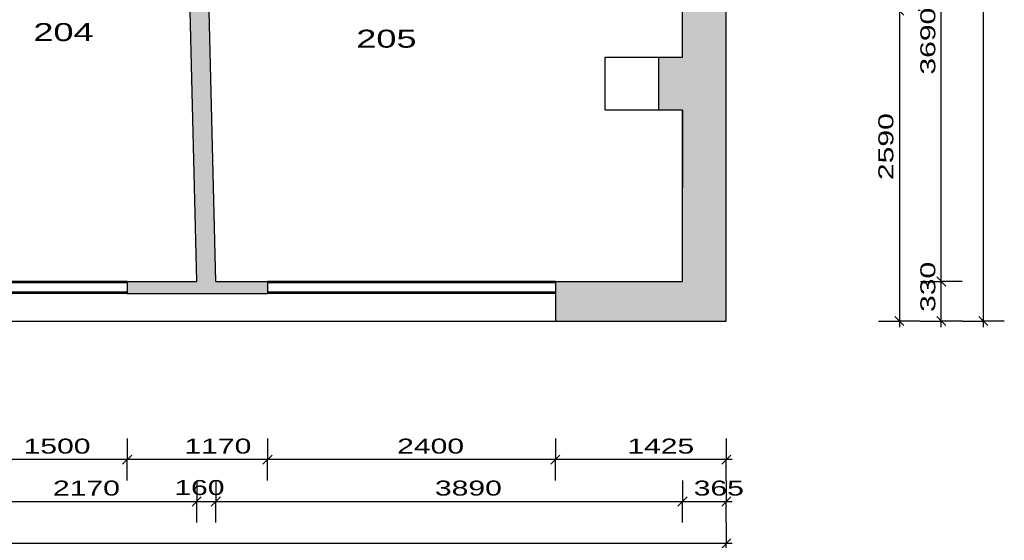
# Model space of a CAD drawing. Extents: x -196363 to 396902, y -489949 to -260582.
# Tile 156 of 256: x 175474 to 183682, y -390282 to -385939. Entities that reach past the tile are written whole.
import ezdxf

# ---------------------------------------------------------------- set-up
doc = ezdxf.new("R2010")
doc.units = 0
doc.header["$MEASUREMENT"] = 0
for name, color, linetype in [('bourani', 15, 'Continuous'), ('koty', 1, 'Continuous'), ('legenda', 1, 'Continuous'), ('noszdiv', 1, 'Continuous'), ('srafbourani', 15, 'Continuous')]:
    doc.layers.add(name, color=color, linetype=linetype)
doc.styles.add('SPIRITTXTSTYLE1', font='ROMAN')
doc.styles.add('SPIRITTXTSTYLE2', font='txt')
doc.linetypes.add('CERCH2', pattern='A,0,-1,[17,dur+dsp vaclavov.shx,S=0.003401,R=0,X=-1,Y=0],0', length=1)
doc.dimstyles.new('SPIRITSTYLE217', dxfattribs={"dimtxt": 125, "dimasz": 12.7, "dimexe": 175, "dimexo": 980.799194, "dimgap": 50, "dimtad": 1, "dimdec": 3, "dimzin": 0, "dimdsep": 46, "dimlunit": 7, "dimtxsty": 'SPIRITTXTSTYLE1', "dimblk1": '_TICKMARKS217', "dimblk2": '_TICKMARKS217', "dimsah": 1, "dimcen": 0.09, "dimdle": 50, "dimclrd": 1, "dimclre": 1, "dimclrt": 1, "dimadec": 0, "dimazin": 0, "dimtfac": 1, "dimtdec": 4, "dimtofl": 0, "dimtmove": 1, "dimatfit": 0, "dimfxl": 0, "dimtolj": 1, "dimtzin": 0, "dimarcsym": 0})
doc.dimstyles.new('SPIRITSTYLE218', dxfattribs={"dimtxt": 125, "dimasz": 12.7, "dimexe": 175, "dimexo": 1210.81311, "dimgap": 50, "dimtad": 1, "dimdec": 3, "dimzin": 0, "dimdsep": 46, "dimlunit": 7, "dimtxsty": 'SPIRITTXTSTYLE1', "dimblk1": '_TICKMARKS218', "dimblk2": '_TICKMARKS218', "dimsah": 1, "dimcen": 0.09, "dimdle": 50, "dimclrd": 1, "dimclre": 1, "dimclrt": 1, "dimadec": 0, "dimazin": 0, "dimtfac": 1, "dimtdec": 4, "dimtofl": 0, "dimtmove": 1, "dimatfit": 0, "dimfxl": 0, "dimtolj": 1, "dimtzin": 0, "dimarcsym": 0})
doc.dimstyles.new('SPIRITSTYLE221', dxfattribs={"dimtxt": 125, "dimasz": 12.7, "dimexe": 175, "dimexo": 1660.794922, "dimgap": 50, "dimtad": 1, "dimdec": 3, "dimzin": 0, "dimdsep": 46, "dimlunit": 7, "dimtxsty": 'SPIRITTXTSTYLE1', "dimblk1": '_TICKMARKS221', "dimblk2": '_TICKMARKS221', "dimsah": 1, "dimcen": 0.09, "dimdle": 50, "dimclrd": 1, "dimclre": 1, "dimclrt": 1, "dimadec": 0, "dimazin": 0, "dimtfac": 1, "dimtdec": 4, "dimtofl": 0, "dimtmove": 1, "dimatfit": 0, "dimfxl": 0, "dimtolj": 1, "dimtzin": 0, "dimarcsym": 0})
doc.dimstyles.new('SPIRITSTYLE222', dxfattribs={"dimtxt": 125, "dimasz": 12.7, "dimexe": 175, "dimexo": 1680.787476, "dimgap": 50, "dimtad": 1, "dimdec": 3, "dimzin": 0, "dimdsep": 46, "dimlunit": 7, "dimtxsty": 'SPIRITTXTSTYLE1', "dimblk1": '_TICKMARKS222', "dimblk2": '_TICKMARKS222', "dimsah": 1, "dimcen": 0.09, "dimdle": 50, "dimclrd": 1, "dimclre": 1, "dimclrt": 1, "dimadec": 0, "dimazin": 0, "dimtfac": 1, "dimtdec": 4, "dimtofl": 0, "dimtmove": 1, "dimatfit": 0, "dimfxl": 0, "dimtolj": 1, "dimtzin": 0, "dimarcsym": 0})
doc.dimstyles.new('SPIRITSTYLE375', dxfattribs={"dimtxt": 125, "dimasz": 12.7, "dimexe": 175, "dimexo": 1267.343018, "dimgap": 50, "dimtad": 1, "dimdec": 3, "dimzin": 0, "dimdsep": 46, "dimlunit": 7, "dimtxsty": 'SPIRITTXTSTYLE1', "dimblk1": '_TICKMARKS375', "dimblk2": '_TICKMARKS375', "dimsah": 1, "dimcen": 0.09, "dimdle": 50, "dimclrd": 1, "dimclre": 1, "dimclrt": 1, "dimadec": 0, "dimazin": 0, "dimtfac": 1, "dimtdec": 4, "dimtofl": 0, "dimtmove": 1, "dimatfit": 0, "dimfxl": 0, "dimtolj": 1, "dimtzin": 0, "dimarcsym": 0})
doc.dimstyles.new('SPIRITSTYLE378', dxfattribs={"dimtxt": 125, "dimasz": 12.7, "dimexe": 175, "dimexo": 1617.386719, "dimgap": 50, "dimtad": 1, "dimdec": 3, "dimzin": 0, "dimdsep": 46, "dimlunit": 7, "dimtxsty": 'SPIRITTXTSTYLE1', "dimblk1": '_TICKMARKS378', "dimblk2": '_TICKMARKS378', "dimsah": 1, "dimcen": 0.09, "dimdle": 50, "dimclrd": 1, "dimclre": 1, "dimclrt": 1, "dimadec": 0, "dimazin": 0, "dimtfac": 1, "dimtdec": 4, "dimtofl": 0, "dimtmove": 1, "dimatfit": 0, "dimfxl": 0, "dimtolj": 1, "dimtzin": 0, "dimarcsym": 0})
doc.dimstyles.new('SPIRITSTYLE379', dxfattribs={"dimtxt": 125, "dimasz": 12.7, "dimexe": 175, "dimexo": 1982.362915, "dimgap": 50, "dimtad": 1, "dimdec": 3, "dimzin": 0, "dimdsep": 46, "dimlunit": 7, "dimtxsty": 'SPIRITTXTSTYLE1', "dimblk1": '_TICKMARKS379', "dimblk2": '_TICKMARKS379', "dimsah": 1, "dimcen": 0.09, "dimdle": 50, "dimclrd": 1, "dimclre": 1, "dimclrt": 1, "dimadec": 0, "dimazin": 0, "dimtfac": 1, "dimtdec": 4, "dimtofl": 0, "dimtmove": 1, "dimatfit": 0, "dimfxl": 0, "dimtolj": 1, "dimtzin": 0, "dimarcsym": 0})
doc.dimstyles.new('SPIRITSTYLE385', dxfattribs={"dimtxt": 125, "dimasz": 12.7, "dimexe": 175, "dimexo": 1967.380859, "dimgap": 50, "dimtad": 1, "dimdec": 3, "dimzin": 0, "dimdsep": 46, "dimlunit": 7, "dimtxsty": 'SPIRITTXTSTYLE1', "dimblk1": '_TICKMARKS385', "dimblk2": '_TICKMARKS385', "dimsah": 1, "dimcen": 0.09, "dimdle": 50, "dimclrd": 1, "dimclre": 1, "dimclrt": 1, "dimadec": 0, "dimazin": 0, "dimtfac": 1, "dimtdec": 4, "dimtofl": 0, "dimtmove": 1, "dimatfit": 0, "dimfxl": 0, "dimtolj": 1, "dimtzin": 0, "dimarcsym": 0})
pattern_1 = [(45.000008, (858026.688, -24615.152), (-8.41899395, 25.25696945), [0, -23.8125])]

# ---------------------------------------------------------------- blocks, each defined once
blk = doc.blocks.new('_TICKMARKS375')
at = {"color": 1, "linetype": 'Continuous'}
blk.add_line((-3, -3), (3, 3), dxfattribs=at)
blk = doc.blocks.new('*D933')
at = {"color": 1, "linetype": 'Continuous', "ltscale": 300}
for p, q in [((182807.078125, -385812.84375, 1723.800049), (182807.078125, -388502.875, 1723.800049)), ((182632.078125, -385862.875, 1723.800049), (182807.078125, -385862.875, 1723.800049)), ((182982.078125, -385862.875, 1723.800049), (182807.078125, -385862.875, 1723.800049)), ((182632.078125, -388452.875, 1723.800049), (182807.078125, -388452.875, 1723.800049)), ((182982.078125, -388452.875, 1723.800049), (182807.078125, -388452.875, 1723.800049))]:
    blk.add_line(p, q, dxfattribs=at)
at = {"color": 1, "linetype": 'Continuous', "ltscale": 300, "xscale": 12.69999980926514, "yscale": 12.69999980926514, "zscale": 12.69999980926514}
for p, rotation in [((182807.078125, -385862.875, 1723.800049), 90.00000250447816), ((182807.078125, -388452.875, 1723.800049), -90.00000250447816)]:
    blk.add_blockref('_TICKMARKS375', p, dxfattribs=dict(at, rotation=rotation))
at = {"color": 1, "linetype": 'Continuous', "ltscale": 300, "style": 'SPIRITTXTSTYLE1', "width": 1.5}
blk.add_text('2590', height=125, rotation=450.0000193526, dxfattribs=at).set_placement((182757.0625, -387276.90625, 1723.800049))
blk = doc.blocks.new('_TICKMARKS378')
at = {"color": 1, "linetype": 'Continuous'}
blk.add_line((-3, -3), (3, 3), dxfattribs=at)
blk = doc.blocks.new('*D934')
at = {"color": 1, "linetype": 'Continuous', "ltscale": 300}
for p, q in [((182982.125, -388122.875, 1723.800049), (183157.125, -388122.875, 1723.800049)), ((183157.125, -388502.875, 1723.800049), (183157.125, -388072.875, 1723.800049)), ((183332.109375, -388122.875, 1723.800049), (183157.125, -388122.875, 1723.800049)), ((182982.125, -388452.875, 1723.800049), (183157.125, -388452.875, 1723.800049)), ((183332.109375, -388452.875, 1723.800049), (183157.125, -388452.875, 1723.800049))]:
    blk.add_line(p, q, dxfattribs=at)
at = {"color": 1, "linetype": 'Continuous', "ltscale": 300, "xscale": 12.69999980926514, "yscale": 12.69999980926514, "zscale": 12.69999980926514}
for p, rotation in [((183157.125, -388122.875, 1723.800049), 90.00000250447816), ((183157.125, -388452.875, 1723.800049), 270.0000006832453)]:
    blk.add_blockref('_TICKMARKS378', p, dxfattribs=dict(at, rotation=rotation))
at = {"color": 1, "linetype": 'Continuous', "ltscale": 300, "style": 'SPIRITTXTSTYLE1', "width": 1.5}
blk.add_text('330', height=125, rotation=90.0000025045, dxfattribs=at).set_placement((183107.109375, -388377.15625, 1723.800049))
blk = doc.blocks.new('_TICKMARKS379')
at = {"color": 1, "linetype": 'Continuous'}
blk.add_line((-3, -3), (3, 3), dxfattribs=at)
blk = doc.blocks.new('*D935')
at = {"color": 1, "linetype": 'Continuous', "ltscale": 300}
for p, q in [((182982.125, -384432.875, 1723.800049), (183157.125, -384432.875, 1723.800049)), ((183157.125, -388172.875, 1723.800049), (183157.125, -384382.875, 1723.800049)), ((183332.109375, -384432.875, 1723.800049), (183157.125, -384432.875, 1723.800049)), ((182982.125, -388122.875, 1723.800049), (183157.125, -388122.875, 1723.800049)), ((183332.109375, -388122.875, 1723.800049), (183157.125, -388122.875, 1723.800049))]:
    blk.add_line(p, q, dxfattribs=at)
at = {"color": 1, "linetype": 'Continuous', "ltscale": 300, "xscale": 12.69999980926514, "yscale": 12.69999980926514, "zscale": 12.69999980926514}
for p, rotation in [((183157.125, -384432.875, 1723.800049), 90.00000250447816), ((183157.125, -388122.875, 1723.800049), 270.0000006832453)]:
    blk.add_blockref('_TICKMARKS379', p, dxfattribs=dict(at, rotation=rotation))
at = {"color": 1, "linetype": 'Continuous', "ltscale": 300, "style": 'SPIRITTXTSTYLE1', "width": 1.5}
blk.add_text('3690', height=125, rotation=90.0000025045, dxfattribs=at).set_placement((183107.109375, -386396.90625, 1723.800049))
blk = doc.blocks.new('_TICKMARKS385')
at = {"color": 1, "linetype": 'Continuous'}
blk.add_line((-3, -3), (3, 3), dxfattribs=at)
blk = doc.blocks.new('*D943')
at = {"color": 1, "linetype": 'Continuous', "ltscale": 300}
for p, q in [((183507.109375, -369992.90625, 1723.800049), (183507.109375, -388502.875, 1723.800049)), ((183332.109375, -370042.90625, 1723.800049), (183507.109375, -370042.90625, 1723.800049)), ((183682.109375, -370042.90625, 1723.800049), (183507.109375, -370042.90625, 1723.800049)), ((183332.109375, -388452.875, 1723.800049), (183507.109375, -388452.875, 1723.800049)), ((183682.109375, -388452.875, 1723.800049), (183507.109375, -388452.875, 1723.800049))]:
    blk.add_line(p, q, dxfattribs=at)
at = {"color": 1, "linetype": 'Continuous', "ltscale": 300, "xscale": 12.69999980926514, "yscale": 12.69999980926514, "zscale": 12.69999980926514}
for p, rotation in [((183507.109375, -370042.90625, 1723.800049), 90.00000250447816), ((183507.109375, -388452.875, 1723.800049), -90.00000250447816)]:
    blk.add_blockref('_TICKMARKS385', p, dxfattribs=dict(at, rotation=rotation))
at = {"color": 1, "linetype": 'Continuous', "ltscale": 300, "style": 'SPIRITTXTSTYLE1', "width": 1.5}
blk.add_text('18410', height=125, rotation=450.0000193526, dxfattribs=at).set_placement((183457.109375, -379384.78125, 1723.800049))
blk = doc.blocks.new('_TICKMARKS217')
at = {"color": 1, "linetype": 'Continuous'}
blk.add_line((-3, -3), (3, 3), dxfattribs=at)
blk = doc.blocks.new('*D944')
at = {"color": 1, "linetype": 'Continuous', "ltscale": 300}
for p, q in [((179939.75, -389433.65625, 1723.800049), (179939.75, -389608.65625, 1723.800049)), ((181364.734375, -389433.65625, 1723.800049), (181364.734375, -389608.65625, 1723.800049)), ((181414.71875, -389608.65625, 1723.800049), (179889.765625, -389608.65625, 1723.800049)), ((179939.75, -389783.65625, 1723.800049), (179939.75, -389608.65625, 1723.800049)), ((181364.734375, -389783.65625, 1723.800049), (181364.734375, -389608.65625, 1723.800049))]:
    blk.add_line(p, q, dxfattribs=at)
at = {"color": 1, "linetype": 'Continuous', "ltscale": 300, "xscale": 12.69999980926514, "yscale": 12.69999980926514, "zscale": 12.69999980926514}
for p, rotation in [((179939.75, -389608.65625, 1723.800049), 180.0000050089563), ((181364.734375, -389608.65625, 1723.800049), 360.0000100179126)]:
    blk.add_blockref('_TICKMARKS217', p, dxfattribs=dict(at, rotation=rotation))
at = {"color": 1, "linetype": 'Continuous', "ltscale": 300, "style": 'SPIRITTXTSTYLE1', "width": 1.5}
blk.add_text('1425', height=125, rotation=360.0000100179, dxfattribs=at).set_placement((180539.140625, -389558.6875, 1723.800049))
blk = doc.blocks.new('*D945')
at = {"color": 1, "linetype": 'Continuous', "ltscale": 300}
for p, q in [((177539.75, -389433.65625, 1723.800049), (177539.75, -389608.65625, 1723.800049)), ((179939.75, -389433.65625, 1723.800049), (179939.75, -389608.65625, 1723.800049)), ((179989.75, -389608.65625, 1723.800049), (177489.75, -389608.65625, 1723.800049)), ((177539.75, -389783.65625, 1723.800049), (177539.75, -389608.65625, 1723.800049)), ((179939.75, -389783.65625, 1723.800049), (179939.75, -389608.65625, 1723.800049))]:
    blk.add_line(p, q, dxfattribs=at)
at = {"color": 1, "linetype": 'Continuous', "ltscale": 300, "xscale": 12.69999980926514, "yscale": 12.69999980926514, "zscale": 12.69999980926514}
for p, rotation in [((177539.75, -389608.65625, 1723.800049), 180.0000050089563), ((179939.75, -389608.65625, 1723.800049), 360.0000100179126)]:
    blk.add_blockref('_TICKMARKS217', p, dxfattribs=dict(at, rotation=rotation))
at = {"color": 1, "linetype": 'Continuous', "ltscale": 300, "style": 'SPIRITTXTSTYLE1', "width": 1.5}
blk.add_text('2400', height=125, rotation=360.0000100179, dxfattribs=at).set_placement((178620.703125, -389558.6875, 1723.800049))
blk = doc.blocks.new('_TICKMARKS218')
at = {"color": 1, "linetype": 'Continuous'}
blk.add_line((-3, -3), (3, 3), dxfattribs=at)
blk = doc.blocks.new('*D946')
at = {"color": 1, "linetype": 'Continuous', "ltscale": 300}
for p, q in [((176369.71875, -389433.65625, 1723.80005), (176369.71875, -389608.65625, 1723.80005)), ((177539.75, -389433.65625, 1723.80005), (177539.75, -389608.65625, 1723.80005)), ((177589.75, -389608.65625, 1723.80005), (176319.71875, -389608.65625, 1723.80005)), ((176369.71875, -389783.65625, 1723.80005), (176369.71875, -389608.65625, 1723.80005)), ((177539.75, -389783.65625, 1723.80005), (177539.75, -389608.65625, 1723.80005))]:
    blk.add_line(p, q, dxfattribs=at)
at = {"color": 1, "linetype": 'Continuous', "ltscale": 300, "xscale": 12.69999980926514, "yscale": 12.69999980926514, "zscale": 12.69999980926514}
for p, rotation in [((176369.71875, -389608.65625, 1723.80005), 180.0000050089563), ((177539.75, -389608.65625, 1723.80005), 360.0000100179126)]:
    blk.add_blockref('_TICKMARKS218', p, dxfattribs=dict(at, rotation=rotation))
at = {"color": 1, "linetype": 'Continuous', "ltscale": 300, "style": 'SPIRITTXTSTYLE1', "width": 1.5}
blk.add_text('1170', height=125, rotation=360.000010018, dxfattribs=at).set_placement((176847.59375, -389558.6875, 1723.80005))
blk = doc.blocks.new('*D947')
at = {"color": 1, "linetype": 'Continuous', "ltscale": 300}
for p, q in [((174869.71875, -389433.65625, 1723.800049), (174869.71875, -389608.65625, 1723.800049)), ((176369.71875, -389433.65625, 1723.800049), (176369.71875, -389608.65625, 1723.800049)), ((176419.703125, -389608.65625, 1723.800049), (174819.734375, -389608.65625, 1723.800049)), ((174869.71875, -389783.65625, 1723.800049), (174869.71875, -389608.65625, 1723.800049)), ((176369.71875, -389783.65625, 1723.800049), (176369.71875, -389608.65625, 1723.800049))]:
    blk.add_line(p, q, dxfattribs=at)
at = {"color": 1, "linetype": 'Continuous', "ltscale": 300, "xscale": 12.69999980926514, "yscale": 12.69999980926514, "zscale": 12.69999980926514}
for p, rotation in [((174869.71875, -389608.65625, 1723.800049), 180.0000050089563), ((176369.71875, -389608.65625, 1723.800049), 360.0000100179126)]:
    blk.add_blockref('_TICKMARKS218', p, dxfattribs=dict(at, rotation=rotation))
at = {"color": 1, "linetype": 'Continuous', "ltscale": 300, "style": 'SPIRITTXTSTYLE1', "width": 1.5}
blk.add_text('1500', height=125, rotation=360.0000100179, dxfattribs=at).set_placement((175506.625, -389558.6875, 1723.800049))
blk = doc.blocks.new('_TICKMARKS221')
at = {"color": 1, "linetype": 'Continuous'}
blk.add_line((-3, -3), (3, 3), dxfattribs=at)
blk = doc.blocks.new('*D964')
at = {"color": 1, "linetype": 'Continuous', "ltscale": 300}
for p, q in [((174779.734375, -389783.65625, 1723.800049), (174779.734375, -389958.65625, 1723.800049)), ((176949.75, -389783.65625, 1723.800049), (176949.75, -389958.65625, 1723.800049)), ((174729.734375, -389958.65625, 1723.800049), (176999.734375, -389958.65625, 1723.800049)), ((174779.734375, -390133.65625, 1723.800049), (174779.734375, -389958.65625, 1723.800049)), ((176949.75, -390133.65625, 1723.800049), (176949.75, -389958.65625, 1723.800049))]:
    blk.add_line(p, q, dxfattribs=at)
at = {"color": 1, "linetype": 'Continuous', "ltscale": 300, "xscale": 12.69999980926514, "yscale": 12.69999980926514, "zscale": 12.69999980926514, "rotation": 180.0000050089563}
blk.add_blockref('_TICKMARKS221', (174779.734375, -389958.65625, 1723.800049), dxfattribs=at)
at = {"color": 1, "linetype": 'Continuous', "ltscale": 300, "xscale": 12.69999980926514, "yscale": 12.69999980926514, "zscale": 12.69999980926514}
blk.add_blockref('_TICKMARKS221', (176949.75, -389958.65625, 1723.800049), dxfattribs=at)
at = {"color": 1, "linetype": 'Continuous', "ltscale": 300, "style": 'SPIRITTXTSTYLE1', "width": 1.5}
blk.add_text('2170', height=125, dxfattribs=at).set_placement((175751.640625, -389908.6875, 1723.800049))
blk = doc.blocks.new('*D965')
at = {"color": 1, "linetype": 'Continuous', "ltscale": 300}
for p, q in [((176949.75, -389783.65625, 1723.800049), (176949.75, -389958.65625, 1723.800049)), ((177109.6875, -389783.65625, 1723.800049), (177109.6875, -389958.65625, 1723.800049)), ((176899.75, -389958.65625, 1723.800049), (177159.6875, -389958.65625, 1723.800049)), ((176949.75, -390133.65625, 1723.800049), (176949.75, -389958.65625, 1723.800049)), ((177109.6875, -390133.65625, 1723.800049), (177109.6875, -389958.65625, 1723.800049))]:
    blk.add_line(p, q, dxfattribs=at)
at = {"color": 1, "linetype": 'Continuous', "ltscale": 300, "xscale": 12.69999980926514, "yscale": 12.69999980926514, "zscale": 12.69999980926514, "rotation": 180.0000050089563}
blk.add_blockref('_TICKMARKS221', (176949.75, -389958.65625, 1723.800049), dxfattribs=at)
at = {"color": 1, "linetype": 'Continuous', "ltscale": 300, "xscale": 12.69999980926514, "yscale": 12.69999980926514, "zscale": 12.69999980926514}
blk.add_blockref('_TICKMARKS221', (177109.6875, -389958.65625, 1723.800049), dxfattribs=at)
at = {"color": 1, "linetype": 'Continuous', "ltscale": 300, "style": 'SPIRITTXTSTYLE1', "width": 1.5}
blk.add_text('160', height=125, dxfattribs=at).set_placement((176763.171875, -389904.1875, 1723.800049))
blk = doc.blocks.new('*D966')
at = {"color": 1, "linetype": 'Continuous', "ltscale": 300}
for p, q in [((177109.78125, -389783.65625, 1723.800049), (177109.78125, -389958.65625, 1723.800049)), ((180999.75, -389783.65625, 1723.800049), (180999.75, -389958.65625, 1723.800049)), ((177059.796875, -389958.65625, 1723.800049), (181049.75, -389958.65625, 1723.800049)), ((177109.78125, -390133.65625, 1723.800049), (177109.78125, -389958.65625, 1723.800049)), ((180999.75, -390133.65625, 1723.800049), (180999.75, -389958.65625, 1723.800049))]:
    blk.add_line(p, q, dxfattribs=at)
at = {"color": 1, "linetype": 'Continuous', "ltscale": 300, "xscale": 12.69999980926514, "yscale": 12.69999980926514, "zscale": 12.69999980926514, "rotation": 180.0000050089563}
blk.add_blockref('_TICKMARKS221', (177109.78125, -389958.65625, 1723.800049), dxfattribs=at)
at = {"color": 1, "linetype": 'Continuous', "ltscale": 300, "xscale": 12.69999980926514, "yscale": 12.69999980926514, "zscale": 12.69999980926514}
blk.add_blockref('_TICKMARKS221', (180999.75, -389958.65625, 1723.800049), dxfattribs=at)
at = {"color": 1, "linetype": 'Continuous', "ltscale": 300, "style": 'SPIRITTXTSTYLE1', "width": 1.5}
blk.add_text('3890', height=125, dxfattribs=at).set_placement((178935.71875, -389908.6875, 1723.800049))
blk = doc.blocks.new('*D967')
at = {"color": 1, "linetype": 'Continuous', "ltscale": 300}
for p, q in [((180999.75, -389783.65625, 1723.800049), (180999.75, -389958.65625, 1723.800049)), ((181364.734375, -389783.65625, 1723.800049), (181364.734375, -389958.65625, 1723.800049)), ((180949.765625, -389958.65625, 1723.800049), (181414.71875, -389958.65625, 1723.800049)), ((180999.75, -390133.65625, 1723.800049), (180999.75, -389958.65625, 1723.800049)), ((181364.734375, -390133.65625, 1723.800049), (181364.734375, -389958.65625, 1723.800049))]:
    blk.add_line(p, q, dxfattribs=at)
at = {"color": 1, "linetype": 'Continuous', "ltscale": 300, "xscale": 12.69999980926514, "yscale": 12.69999980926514, "zscale": 12.69999980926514, "rotation": 180.0000050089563}
blk.add_blockref('_TICKMARKS221', (180999.75, -389958.65625, 1723.800049), dxfattribs=at)
at = {"color": 1, "linetype": 'Continuous', "ltscale": 300, "xscale": 12.69999980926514, "yscale": 12.69999980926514, "zscale": 12.69999980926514}
blk.add_blockref('_TICKMARKS221', (181364.734375, -389958.65625, 1723.800049), dxfattribs=at)
at = {"color": 1, "linetype": 'Continuous', "ltscale": 300, "style": 'SPIRITTXTSTYLE1', "width": 1.5}
blk.add_text('365', height=125, dxfattribs=at).set_placement((181092.953125, -389908.6875, 1723.800049))
blk = doc.blocks.new('_TICKMARKS222')
at = {"color": 1, "linetype": 'Continuous'}
blk.add_line((-3, -3), (3, 3), dxfattribs=at)
blk = doc.blocks.new('*D968')
at = {"color": 1, "linetype": 'Continuous', "ltscale": 300}
for p, q in [((155794.765625, -390133.65625, 1723.800049), (155794.765625, -390308.65625, 1723.800049)), ((181364.734375, -390133.65625, 1723.800049), (181364.734375, -390308.65625, 1723.800049)), ((181414.71875, -390308.65625, 1723.800049), (155744.78125, -390308.65625, 1723.800049)), ((155794.765625, -390483.65625, 1723.800049), (155794.765625, -390308.65625, 1723.800049)), ((181364.734375, -390483.65625, 1723.800049), (181364.734375, -390308.65625, 1723.800049))]:
    blk.add_line(p, q, dxfattribs=at)
at = {"color": 1, "linetype": 'Continuous', "ltscale": 300, "xscale": 12.69999980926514, "yscale": 12.69999980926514, "zscale": 12.69999980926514}
for p, rotation in [((155794.765625, -390308.65625, 1723.800049), 180.0000050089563), ((181364.734375, -390308.65625, 1723.800049), 360.0000100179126)]:
    blk.add_blockref('_TICKMARKS222', p, dxfattribs=dict(at, rotation=rotation))
at = {"color": 1, "linetype": 'Continuous', "ltscale": 300, "style": 'SPIRITTXTSTYLE1', "width": 1.5}
blk.add_text('25570', height=125, rotation=360.0000100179, dxfattribs=at).set_placement((168430.953125, -390258.6875, 1723.800049))

msp = doc.modelspace()

# ---------------------------------------------------------------- hatches: boundary and pattern name
at = {"layer": 'srafbourani', "linetype": 'Continuous', "ltscale": 300}
h = msp.add_hatch(dxfattribs=at)
h.set_pattern_fill('Nasyp-1', color=15, scale=23.8125, angle=45.000008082, style=0, pattern_type=2)
h.set_pattern_definition(pattern_1)
h.paths.add_polyline_path([(177149.71875, -384432.875), (177149.71875, -384332.875), (177149.71875, -384272.875), (176344.70312, -384272.875), (176344.70312, -384372.875), (176344.70312, -384432.875), (176859.70312, -384432.875), (176949.75, -388122.875), (176369.71875, -388122.875), (176369.71875, -388222.84375), (177539.75, -388222.84375), (177539.75, -388122.875), (177109.78125, -388122.875), (177019.79688, -384432.875)], flags=0)
h = msp.add_hatch(dxfattribs=at)
h.set_pattern_fill('Nasyp-1', color=15, scale=23.8125, angle=45.000008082, style=0, pattern_type=2)
h.set_pattern_definition(pattern_1)
h.paths.add_polyline_path([(181364.73438, -388452.875), (181364.73438, -385862.875), (180999.75, -385862.875), (180999.75, -386252.875), (180799.73438, -386252.875), (180799.73438, -386692.875), (180999.75, -386692.875), (180999.75, -388122.875), (179939.75, -388122.875), (179939.75, -388452.875)], flags=0)

# ---------------------------------------------------------------- linework, layer by layer
at = {"layer": 'bourani', "color": 15, "linetype": 'Continuous', "ltscale": 300}
for p, q in [((176949.75, -388122.875, 2623.80005), (176859.70312, -384432.875, 2623.80005)), ((177109.78125, -388122.875, 2623.80005), (177019.79688, -384432.875, 2623.80005)), ((180999.75, -386252.875, 2623.80005), (180999.75, -385862.875, 2623.80005)), ((181364.73438, -388452.875, 2623.80005), (181364.73438, -385862.875, 2623.80005)), ((180799.73438, -386252.875, 2623.80005), (180999.75, -386252.875, 2623.80005)), ((180999.75, -386692.875, 2623.80005), (180799.73438, -386692.875, 2623.80005)), ((180999.75, -388122.875, 2623.80005), (180999.75, -386692.875, 2623.80005)), ((180999.75, -386692.875, 2623.80005), (180999.75, -387337.875, 2623.80005)), ((176369.71875, -388122.875, 3447.6001), (174869.71875, -388122.875, 3447.6001)), ((176369.71875, -388132.84375, 3523.80005), (174869.71875, -388132.84375, 3523.80005)), ((176369.71875, -388122.875, 2623.80005), (176949.75, -388122.875, 2623.80005)), ((176369.71875, -388122.875, 2623.80005), (176369.71875, -388222.84375, 2623.80005)), ((177109.78125, -388122.875, 2623.80005), (177539.75, -388122.875, 2623.80005)), ((177539.75, -388122.875, 2623.80005), (177539.75, -388222.84375, 2623.80005)), ((179939.75, -388122.875, 3447.6001), (177539.75, -388122.875, 3447.6001)), ((179939.75, -388132.84375, 3523.80005), (177539.75, -388132.84375, 3523.80005)), ((179939.75, -388122.875, 2623.80005), (180999.75, -388122.875, 2623.80005)), ((179939.75, -388122.875, 2623.80005), (179939.75, -388452.875, 2623.80005)), ((176369.71875, -388212.84375, 3523.80005), (174869.71875, -388212.84375, 3523.80005)), ((176369.71875, -388222.84375, 3447.6001), (174869.71875, -388222.84375, 3447.6001)), ((176369.71875, -388222.84375, 2623.80005), (177539.75, -388222.84375, 2623.80005)), ((179939.75, -388212.84375, 3523.80005), (177539.75, -388212.84375, 3523.80005)), ((179939.75, -388222.84375, 3447.6001), (177539.75, -388222.84375, 3447.6001)), ((163189.73438, -388452.875, 2623.80005), (179939.75, -388452.875, 2623.80005)), ((179939.75, -388452.875, 2623.80005), (181364.73438, -388452.875, 2623.80005))]:
    msp.add_line(p, q, dxfattribs=at)
at = {"layer": 'noszdiv', "color": 1, "linetype": 'Continuous', "ltscale": 300}
for p, q in [((180354.78125, -386692.875, 2623.80005), (180354.78125, -386252.875, 2623.80005)), ((180354.78125, -386252.875, 2623.80005), (180799.73438, -386252.875, 2623.80005)), ((180799.73438, -386252.875, 2623.80005), (180799.73438, -386692.875, 2623.80005)), ((180799.73438, -386692.875, 2623.80005), (180354.78125, -386692.875, 2623.80005))]:
    msp.add_line(p, q, dxfattribs=at)

# ---------------------------------------------------------------- texts
at = {"layer": 'legenda', "color": 1, "linetype": 'CERCH2', "ltscale": 300, "style": 'SPIRITTXTSTYLE2', "width": 1.5}
for s, p in [('204', (175588.17188, -386117.5625, 1723.80005)), ('205', (178280.01562, -386172.46875, 1723.80005))]:
    msp.add_text(s, height=150, dxfattribs=at).set_placement(p)

# ---------------------------------------------------------------- dimensions: what is measured, and where the dimension line sits
at = {"layer": 'koty', "color": 1, "linetype": 'Continuous', "ltscale": 300}
for base, p1, p2, dimstyle, picture, middle in [((183507.10938, -370042.90625, 1723.80005), (181364.73438, -370042.90625, 1723.80005), (181364.73438, -388452.875, 1723.80005), 'SPIRITSTYLE385', '*D943', (183507.10938, -379247.90625, 1723.80005)), ((183157.125, -388122.875, 1723.80005), (180999.75, -388122.875, 1723.80005), (179524.76562, -384432.875, 1723.80005), 'SPIRITSTYLE379', '*D935', (183157.125, -386277.875, 1723.80005)), ((182807.07812, -385862.875, 1723.80005), (181364.73438, -385862.875, 1723.80005), (181364.73438, -388452.875, 1723.80005), 'SPIRITSTYLE375', '*D933', (182807.07812, -387157.875, 1723.80005)), ((183157.125, -388452.875, 1723.80005), (181364.73438, -388452.875, 1723.80005), (180999.75, -388122.875, 1723.80005), 'SPIRITSTYLE378', '*D934', (183157.125, -388287.875, 1723.80005))]:
    dim = msp.add_linear_dim(base=base, p1=p1, p2=p2, angle=90.000002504, dimstyle=dimstyle, dxfattribs=at)
    dim.commit()
    dim.dimension.update_dxf_attribs({"geometry": picture, "text_midpoint": middle})
for base, p1, p2, dimstyle, picture, middle in [((174779.73438, -389958.65625, 1723.80005), (174779.73438, -386892.875, 1723.80005), (176949.75, -388122.875, 1723.80005), 'SPIRITSTYLE221', '*D964', (175864.73438, -389958.65625, 1723.80005)), ((177109.78125, -389958.65625, 1723.80005), (177109.78125, -388122.875, 1723.80005), (180999.75, -388122.875, 1723.80005), 'SPIRITSTYLE221', '*D966', (179054.76562, -389958.65625, 1723.80005)), ((180999.75, -389958.65625, 1723.80005), (180999.75, -388122.875, 1723.80005), (181364.73438, -388122.875, 1723.80005), 'SPIRITSTYLE221', '*D967', (181182.25, -389958.65625, 1723.80005)), ((176369.71875, -389608.65625, 1723.80005), (176369.71875, -388222.84375, 1723.80005), (174869.71875, -388212.84375, 1723.80005), 'SPIRITSTYLE218', '*D947', (175619.71875, -389608.65625, 1723.80005)), ((177539.75, -389608.65625, 1723.80005), (177539.75, -388222.84375, 1723.80005), (176369.71875, -388172.84375, 1723.80005), 'SPIRITSTYLE218', '*D946', (176954.73438, -389608.65625, 1723.80005)), ((179939.75, -389608.65625, 1723.80005), (179939.75, -388452.875, 1723.80005), (177539.75, -388212.84375, 1723.80005), 'SPIRITSTYLE217', '*D945', (178739.75, -389608.65625, 1723.80005)), ((181364.73438, -390308.65625, 1723.80005), (181364.73438, -388452.875, 1723.80005), (155794.76562, -388452.875, 1723.80005), 'SPIRITSTYLE222', '*D968', (168579.75, -390308.65625, 1723.80005)), ((181364.73438, -389608.65625, 1723.80005), (181364.73438, -388452.875, 1723.80005), (179939.75, -388452.875, 1723.80005), 'SPIRITSTYLE217', '*D944', (180652.23438, -389608.65625, 1723.80005))]:
    dim = msp.add_linear_dim(base=base, p1=p1, p2=p2, dimstyle=dimstyle, dxfattribs=at)
    dim.commit()
    dim.dimension.update_dxf_attribs({"geometry": picture, "text_midpoint": middle})
dim = msp.add_linear_dim(base=(176949.75, -389958.65625, 1723.8000488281), p1=(176949.75, -388122.875, 1723.8000488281), p2=(177109.6875, -388118.96875, 1723.8000488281), dimstyle='SPIRITSTYLE221', dxfattribs=at)
dim.commit()
dim.dimension.update_dxf_attribs({"geometry": '*D965', "text_midpoint": (176911.96875, -389904.1875), "dimtype": 160})

doc.saveas('drawing.dxf')
